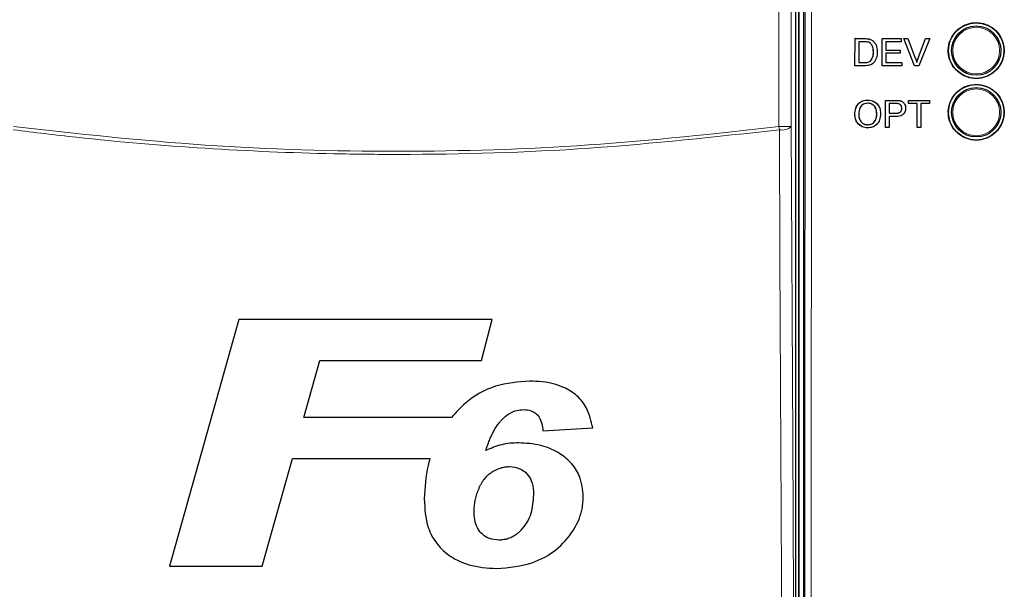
# Model space of a CAD drawing. Header units: millimetres. Extents: x 5 to 418, y 2 to 292.
# Tile 26 of 89: x 108 to 121, y 185 to 193. Entities that reach past the tile are written whole.
import ezdxf

# ---------------------------------------------------------------- set-up
doc = ezdxf.new("R2010")
doc.units = ezdxf.units.MM

msp = doc.modelspace()

# ---------------------------------------------------------------- linework, layer by layer
at = {"color": 7, "linetype": 'Continuous', "lineweight": 25}
for p, q in [((118.2359, 194.3099), (118.2359, 175.4933)), ((118.3026, 194.3266), (118.3026, 175.4938)), ((118.1996, 175.5712), (118.1996, 194.232)), ((118.9985, 192.2054), (118.9991, 192.5718)), ((118.9991, 192.5718), (118.9986, 192.5723)), ((118.9991, 192.5718), (119.1244, 192.5718)), ((119.1891, 192.5665), (119.1886, 192.567)), ((119.3655, 192.5717), (119.365, 192.5722)), ((119.365, 192.2053), (119.3655, 192.5717)), ((119.3655, 192.5717), (119.6239, 192.5716)), ((119.6239, 192.5716), (119.6233, 192.5722)), ((119.6239, 192.5716), (119.6239, 192.5293)), ((119.6572, 192.5716), (119.6566, 192.5722)), ((119.8044, 192.2051), (119.6572, 192.5716)), ((119.6572, 192.5716), (119.7132, 192.5716)), ((119.7132, 192.5716), (119.7126, 192.5722)), ((119.7132, 192.5716), (119.8125, 192.3089)), ((119.8519, 192.3095), (119.9522, 192.5721)), ((119.8525, 192.3089), (119.9528, 192.5715)), ((120.0088, 192.5715), (119.8604, 192.2051)), ((119.9528, 192.5715), (119.9522, 192.5721)), ((119.9522, 192.5721), (120.0082, 192.5721)), ((119.9528, 192.5715), (120.0088, 192.5715)), ((120.0088, 192.5715), (120.0082, 192.5721)), ((119.0507, 192.5295), (119.0503, 192.2476)), ((119.125, 192.5295), (119.0507, 192.5295)), ((119.2424, 192.5402), (119.2419, 192.5407)), ((119.2493, 192.534), (119.2487, 192.5346)), ((119.4172, 192.5294), (119.417, 192.4167)), ((119.6239, 192.5293), (119.4172, 192.5294)), ((119.2478, 192.3913), (119.2473, 192.3918)), ((119.4169, 192.3744), (119.4167, 192.2475)), ((119.6095, 192.3743), (119.4169, 192.3744)), ((119.417, 192.4167), (119.6096, 192.4166)), ((119.6096, 192.4166), (119.609, 192.4171)), ((119.6096, 192.4166), (119.6095, 192.3743)), ((119.8525, 192.3089), (119.8519, 192.3095)), ((118.9985, 192.2054), (118.9981, 192.2058)), ((119.1298, 192.2053), (118.9985, 192.2054)), ((119.0503, 192.2476), (119.1258, 192.2476)), ((119.2124, 192.2735), (119.2119, 192.274)), ((119.365, 192.2053), (119.3645, 192.2057)), ((119.6327, 192.2052), (119.365, 192.2053)), ((119.4167, 192.2475), (119.6328, 192.2475)), ((119.6328, 192.2475), (119.6323, 192.248)), ((119.6328, 192.2475), (119.6327, 192.2052)), ((119.8044, 192.2051), (119.8038, 192.2057)), ((119.8604, 192.2051), (119.8044, 192.2051)), ((119.1713, 191.7416), (119.1705, 191.7422)), ((119.4096, 191.564), (119.4098, 191.7376)), ((119.4106, 191.7369), (119.4098, 191.7376)), ((119.4098, 191.7376), (119.5444, 191.7376)), ((119.4099, 191.3705), (119.4106, 191.7369)), ((119.4106, 191.7369), (119.5451, 191.7369)), ((119.4621, 191.6946), (119.4619, 191.5631)), ((119.5496, 191.6946), (119.4621, 191.6946)), ((119.5994, 191.7335), (119.5987, 191.7341)), ((119.6506, 191.7107), (119.6498, 191.7114)), ((119.7197, 191.7011), (119.7198, 191.7376)), ((119.7205, 191.6946), (119.7197, 191.6953)), ((119.7205, 191.7369), (119.7198, 191.7376)), ((119.7198, 191.7376), (120.0063, 191.7376)), ((119.7205, 191.6946), (119.7205, 191.7369)), ((119.7205, 191.7369), (120.007, 191.7369)), ((119.8379, 191.6946), (119.7205, 191.6946)), ((119.8373, 191.3705), (119.8379, 191.6946)), ((119.8895, 191.6946), (119.889, 191.3705)), ((120.0069, 191.6946), (119.8895, 191.6946)), ((120.007, 191.7369), (120.0063, 191.7376)), ((120.007, 191.7369), (120.0069, 191.6946)), ((118.997, 191.5489), (118.9962, 191.5495)), ((119.2928, 191.5535), (119.2921, 191.5541)), ((119.4619, 191.5208), (119.4616, 191.3705)), ((119.4619, 191.5631), (119.5503, 191.5631)), ((119.5516, 191.5208), (119.4619, 191.5208)), ((119.6311, 191.6301), (119.6304, 191.6308)), ((119.1703, 191.4081), (119.1696, 191.4087)), ((119.4099, 191.3705), (119.4093, 191.3711)), ((119.4616, 191.3705), (119.4099, 191.3705)), ((119.8373, 191.3705), (119.8367, 191.3711)), ((119.889, 191.3705), (119.8373, 191.3705)), ((110.6767, 188.7777), (109.7412, 185.4444)), ((114.1001, 188.7777), (110.6767, 188.7777)), ((113.9532, 188.2222), (114.1001, 188.7777)), ((111.5547, 187.4529), (111.7711, 188.2222)), ((111.7711, 188.2222), (113.9532, 188.2222)), ((113.5485, 187.4529), (111.5547, 187.4529)), ((114.7838, 187.2713), (115.4569, 187.3119)), ((110.9918, 185.4444), (111.3991, 186.8974)), ((111.3991, 186.8974), (113.2563, 186.8974)), ((109.7412, 185.4444), (110.9918, 185.4444))]:
    msp.add_line(p, q, dxfattribs=at)
at = {"color": 7, "linetype": 'Continuous', "lineweight": 18}
for p, q in [((118.2432, 175.4933), (118.2432, 194.3099)), ((117.9719, 191.3834), (117.9719, 194.1709)), ((118.1385, 194.1709), (118.1385, 191.3834)), ((119.1244, 192.5718), (119.1239, 192.5723)), ((119.1258, 192.2476), (119.1253, 192.2481)), ((119.5451, 191.7369), (119.5444, 191.7376)), ((119.5503, 191.5631), (119.5496, 191.5637)), ((117.9775, 191.3403), (117.9719, 191.3834)), ((118.1385, 191.3834), (117.9719, 191.3834))]:
    msp.add_line(p, q, dxfattribs=at)
at = {"color": 7, "linetype": 'Continuous', "lineweight": 18, "flags": 128}
for points in [[(118.1385, 191.3834), (118.1584, 187.1414), (118.1784, 182.8775)], [(118.0174, 182.8344), (118.0159, 183.1563), (118.0099, 184.4441), (117.9857, 189.5952), (117.9775, 191.3403)]]:
    msp.add_lwpolyline(points, dxfattribs=at)
at = {"color": 7, "linetype": 'Continuous', "lineweight": 25}
for centre, radius in [((120.6359, 192.4099), 0.375), ((120.6359, 192.4099), 0.3333), ((120.6359, 191.5766), 0.375), ((120.6359, 191.5766), 0.3333)]:
    msp.add_circle(centre, radius, dxfattribs=at)
at = {"color": 7, "linetype": 'Continuous', "lineweight": 18}
for centre in [(120.6359, 192.4099), (120.6359, 191.5766)]:
    msp.add_circle(centre, 0.3158, dxfattribs=at)
msp.add_arc((118.0121, 191.5334), 0.1962, 259.84532, 310.1364, dxfattribs=at)
for points, knots in [([(118.3106, 175.4537), (118.3123, 177.0268), (118.3157, 180.1732), (118.3199, 184.8964), (118.3234, 189.622), (118.3251, 192.774), (118.326, 194.35)], [0, 0, 0, 0, 0.24994801, 0.4999168, 0.749948, 1, 1, 1, 1]), ([(118.4122, 194.3477), (118.4121, 194.2921), (118.412, 194.0145), (118.4114, 192.8483), (118.4097, 189.9609), (118.4066, 185.5198), (118.4021, 180.3858), (118.3985, 177.0298), (118.3968, 175.4483)], [0, 0, 0, 0, 0.00880859, 0.04404297, 0.18498094, 0.46685965, 0.74876819, 1, 1, 1, 1]), ([(107.6333, 191.3834), (108.495, 191.2883), (110.222, 191.0977), (112.8176, 191.0266), (115.4074, 191.1), (117.1159, 191.2888), (117.9719, 191.3834)], [0, 0, 0, 0, 0.2508222, 0.5026819, 0.7508343, 1, 1, 1, 1]), ([(117.9775, 191.3403), (117.124, 191.2461), (115.4138, 191.0574), (113.4021, 190.9993), (111.6701, 191.0159), (110.2195, 191.0786), (108.7752, 191.2001), (107.913, 191.3054), (107.6277, 191.3403)], [0, 0, 0, 0, 0.24814358, 0.4972894, 0.58114341, 0.7488807, 0.91692928, 1, 1, 1, 1])]:
    msp.add_open_spline(points, degree=3, knots=knots, dxfattribs=at)
at = {"color": 7, "linetype": 'Continuous', "lineweight": 25}
for points, knots in [([(120.3687, 192.677), (120.3417, 192.6441), (120.2877, 192.5783), (120.2537, 192.4526), (120.2606, 192.3243), (120.3102, 192.205), (120.3964, 192.1089), (120.5097, 192.0466), (120.6373, 192.0255), (120.7647, 192.0478), (120.8774, 192.111), (120.9628, 192.2079), (121.0113, 192.3274), (121.0175, 192.4562), (120.9808, 192.5799), (120.9052, 192.6846), (120.7991, 192.7584), (120.6743, 192.7929), (120.5457, 192.7838), (120.4404, 192.7402), (120.3887, 192.6946), (120.3687, 192.677)], [0, 0, 0, 0, 0.053566, 0.1071314, 0.1607186, 0.214375, 0.2681131, 0.3219118, 0.3757251, 0.4295001, 0.4831988, 0.5368148, 0.5903782, 0.6439436, 0.697567, 0.7512791, 0.8050701, 0.8588935, 0.9126879, 0.9664063, 1, 1, 1, 1]), ([(119.1238, 192.5724), (119.136, 192.5723), (119.1577, 192.5722), (119.1791, 192.5686), (119.1885, 192.567)], [0, 0, 0, 0, 0.560174, 1, 1, 1, 1]), ([(119.1244, 192.5718), (119.1366, 192.5717), (119.1583, 192.5716), (119.1797, 192.568), (119.1891, 192.5665)], [0, 0, 0, 0, 0.560174, 1, 1, 1, 1]), ([(119.1885, 192.567), (119.1994, 192.5639), (119.2188, 192.5584), (119.2348, 192.5462), (119.2418, 192.5408)], [0, 0, 0, 0, 0.5598465, 1, 1, 1, 1]), ([(119.1856, 192.5219), (119.1744, 192.5246), (119.1545, 192.5295), (119.134, 192.5295), (119.125, 192.5295)], [0, 0, 0, 0, 0.5592546, 1, 1, 1, 1]), ([(119.2478, 192.3913), (119.2462, 192.4204), (119.244, 192.4609), (119.2148, 192.5047), (119.1953, 192.5162), (119.1856, 192.5219)], [0, 0, 0, 0, 0.5591497, 0.7800403, 1, 1, 1, 1]), ([(119.1891, 192.5665), (119.2, 192.5634), (119.2194, 192.5578), (119.2354, 192.5456), (119.2424, 192.5402)], [0, 0, 0, 0, 0.5598465, 1, 1, 1, 1]), ([(119.2472, 192.3919), (119.2452, 192.4204), (119.2424, 192.4603), (119.2208, 192.4978), (119.2105, 192.5048), (119.2094, 192.5055)], [0, 0, 0, 0, 0.6949859, 0.9695382, 1, 1, 1, 1]), ([(119.2424, 192.5402), (119.2532, 192.5291), (119.2747, 192.5068), (119.2955, 192.4544), (119.298, 192.4147), (119.2995, 192.3905)], [0, 0, 0, 0, 0.279769, 0.5599289, 1, 1, 1, 1]), ([(119.2995, 192.3905), (119.2976, 192.3637), (119.2938, 192.3104), (119.2564, 192.2414), (119.1931, 192.2079), (119.1509, 192.2062), (119.1298, 192.2053)], [0, 0, 0, 0, 0.28084, 0.5599517, 0.7790685, 1, 1, 1, 1]), ([(119.2118, 192.2741), (119.2241, 192.2944), (119.2461, 192.3308), (119.2469, 192.3731), (119.2472, 192.3919)], [0, 0, 0, 0, 0.5574522, 1, 1, 1, 1]), ([(119.2124, 192.2735), (119.2247, 192.2938), (119.2467, 192.3302), (119.2475, 192.3726), (119.2478, 192.3913)], [0, 0, 0, 0, 0.5574522, 1, 1, 1, 1]), ([(119.8125, 192.3089), (119.8165, 192.298), (119.8238, 192.2785), (119.8298, 192.2585), (119.8325, 192.2497)], [0, 0, 0, 0, 0.5599982, 1, 1, 1, 1]), ([(119.8319, 192.2503), (119.8353, 192.2615), (119.8413, 192.2814), (119.8486, 192.3009), (119.8519, 192.3095)], [0, 0, 0, 0, 0.5599723, 1, 1, 1, 1]), ([(119.8325, 192.2497), (119.8359, 192.2609), (119.8419, 192.2808), (119.8492, 192.3003), (119.8525, 192.3089)], [0, 0, 0, 0, 0.5599723, 1, 1, 1, 1]), ([(119.1252, 192.2482), (119.143, 192.2482), (119.1747, 192.2482), (119.2005, 192.2662), (119.2118, 192.2741)], [0, 0, 0, 0, 0.561861, 1, 1, 1, 1]), ([(119.1258, 192.2476), (119.1436, 192.2476), (119.1753, 192.2476), (119.2011, 192.2656), (119.2124, 192.2735)], [0, 0, 0, 0, 0.561861, 1, 1, 1, 1]), ([(120.3689, 191.8432), (120.3419, 191.8103), (120.288, 191.7446), (120.2542, 191.619), (120.2611, 191.4909), (120.3108, 191.3718), (120.3969, 191.2758), (120.5101, 191.2137), (120.6376, 191.1926), (120.7648, 191.215), (120.8773, 191.2782), (120.9625, 191.375), (121.0108, 191.4945), (121.017, 191.6231), (120.9802, 191.7466), (120.9047, 191.8511), (120.7987, 191.9247), (120.674, 191.9592), (120.5455, 191.95), (120.4404, 191.9063), (120.3888, 191.8607), (120.3689, 191.8432)], [0, 0, 0, 0, 0.053563, 0.1071253, 0.1607129, 0.2143741, 0.2681195, 0.3219247, 0.375741, 0.4295142, 0.4832069, 0.5368154, 0.590373, 0.6439371, 0.697564, 0.7512832, 0.8050816, 0.8589094, 0.9127032, 0.9664164, 1, 1, 1, 1]), ([(118.9962, 191.5495), (118.9981, 191.577), (119.0018, 191.6318), (119.0447, 191.6985), (119.1059, 191.737), (119.149, 191.7405), (119.1705, 191.7422)], [0, 0, 0, 0, 0.2805704, 0.5595746, 0.7795608, 1, 1, 1, 1]), ([(118.997, 191.5489), (118.9988, 191.5764), (119.0025, 191.6312), (119.0454, 191.6978), (119.1066, 191.7364), (119.1497, 191.7399), (119.1713, 191.7416)], [0, 0, 0, 0, 0.2805704, 0.5595746, 0.7795608, 1, 1, 1, 1]), ([(119.1715, 191.6993), (119.1509, 191.6966), (119.1098, 191.691), (119.0533, 191.6357), (119.0504, 191.5814), (119.0486, 191.5483)], [0, 0, 0, 0, 0.2801277, 0.5596529, 1, 1, 1, 1]), ([(119.1705, 191.7422), (119.198, 191.7395), (119.2508, 191.7342), (119.2872, 191.696), (119.3046, 191.6777)], [0, 0, 0, 0, 0.52108185, 1, 1, 1, 1]), ([(119.1713, 191.7416), (119.1982, 191.7384), (119.2521, 191.7321), (119.3113, 191.6803), (119.3403, 191.6165), (119.3431, 191.5743), (119.3445, 191.5531)], [0, 0, 0, 0, 0.2795644, 0.5585841, 0.7790872, 1, 1, 1, 1]), ([(119.2928, 191.5535), (119.2916, 191.5735), (119.2892, 191.6134), (119.2618, 191.6638), (119.2186, 191.6944), (119.1872, 191.6977), (119.1715, 191.6993)], [0, 0, 0, 0, 0.2807967, 0.5600682, 0.779984, 1, 1, 1, 1]), ([(119.2921, 191.5541), (119.2908, 191.574), (119.2882, 191.6135), (119.2633, 191.6636), (119.2347, 191.68), (119.2235, 191.6865)], [0, 0, 0, 0, 0.3792008, 0.756342, 1, 1, 1, 1]), ([(119.5444, 191.7376), (119.5546, 191.7375), (119.5728, 191.7374), (119.5908, 191.7351), (119.5987, 191.7341)], [0, 0, 0, 0, 0.5601005, 1, 1, 1, 1]), ([(119.5451, 191.7369), (119.5553, 191.7369), (119.5735, 191.7368), (119.5915, 191.7345), (119.5994, 191.7335)], [0, 0, 0, 0, 0.5601005, 1, 1, 1, 1]), ([(119.5918, 191.6914), (119.584, 191.6926), (119.57, 191.6947), (119.5558, 191.6947), (119.5496, 191.6946)], [0, 0, 0, 0, 0.5595849, 1, 1, 1, 1]), ([(119.6311, 191.6301), (119.6307, 191.6374), (119.6298, 191.6521), (119.6208, 191.6707), (119.6079, 191.6849), (119.5972, 191.6892), (119.5918, 191.6914)], [0, 0, 0, 0, 0.2802608, 0.5600775, 0.7801497, 1, 1, 1, 1]), ([(119.5987, 191.7341), (119.6125, 191.7315), (119.6318, 191.7279), (119.6445, 191.7137), (119.6482, 191.7097)], [0, 0, 0, 0, 0.7160888, 1, 1, 1, 1]), ([(119.5994, 191.7335), (119.6127, 191.7302), (119.6392, 191.7238), (119.6664, 191.6956), (119.6806, 191.6635), (119.682, 191.6422), (119.6828, 191.6316)], [0, 0, 0, 0, 0.280013, 0.5589104, 0.7793956, 1, 1, 1, 1]), ([(119.6304, 191.6308), (119.6299, 191.638), (119.6289, 191.6526), (119.6211, 191.6704), (119.6127, 191.6783), (119.6096, 191.6811)], [0, 0, 0, 0, 0.3886713, 0.7767266, 1, 1, 1, 1]), ([(119.0802, 191.3936), (119.0629, 191.4053), (119.0283, 191.4289), (119.0018, 191.4878), (118.9981, 191.5289), (118.9962, 191.5495)], [0, 0, 0, 0, 0.3325502, 0.6661656, 1, 1, 1, 1]), ([(119.1704, 191.3658), (119.144, 191.3689), (119.0911, 191.3749), (119.0326, 191.425), (119.0023, 191.4867), (118.9987, 191.5282), (118.997, 191.5489)], [0, 0, 0, 0, 0.2796, 0.5587653, 0.7793103, 1, 1, 1, 1]), ([(119.0486, 191.5483), (119.0498, 191.5287), (119.0522, 191.4896), (119.0817, 191.4417), (119.1242, 191.4125), (119.1549, 191.4096), (119.1703, 191.4081)], [0, 0, 0, 0, 0.2806566, 0.559885, 0.7798492, 1, 1, 1, 1]), ([(119.1696, 191.4087), (119.1896, 191.4113), (119.2298, 191.4164), (119.2715, 191.4583), (119.2898, 191.5069), (119.2914, 191.5384), (119.2921, 191.5541)], [0, 0, 0, 0, 0.2791002, 0.558192, 0.7788064, 1, 1, 1, 1]), ([(119.1703, 191.4081), (119.1904, 191.4107), (119.2306, 191.4158), (119.2723, 191.4577), (119.2906, 191.5063), (119.2921, 191.5378), (119.2928, 191.5535)], [0, 0, 0, 0, 0.2791002, 0.558192, 0.7788064, 1, 1, 1, 1]), ([(119.3445, 191.5531), (119.3421, 191.5263), (119.3374, 191.4727), (119.2947, 191.4076), (119.2335, 191.3719), (119.1915, 191.3679), (119.1704, 191.3658)], [0, 0, 0, 0, 0.280353, 0.5595023, 0.7796353, 1, 1, 1, 1]), ([(119.5496, 191.5637), (119.5608, 191.5641), (119.5831, 191.5649), (119.6132, 191.5782), (119.6285, 191.6043), (119.6298, 191.6219), (119.6304, 191.6308)], [0, 0, 0, 0, 0.2814007, 0.5597529, 0.7793558, 1, 1, 1, 1]), ([(119.5503, 191.5631), (119.5615, 191.5635), (119.5838, 191.5643), (119.614, 191.5775), (119.6293, 191.6036), (119.6305, 191.6213), (119.6311, 191.6301)], [0, 0, 0, 0, 0.2814007, 0.5597529, 0.7793558, 1, 1, 1, 1]), ([(119.6828, 191.6316), (119.6808, 191.6133), (119.6769, 191.5767), (119.63, 191.5238), (119.5814, 191.522), (119.5516, 191.5208)], [0, 0, 0, 0, 0.2807512, 0.5597085, 1, 1, 1, 1]), ([(119.1164, 191.4223), (119.1191, 191.4204), (119.1343, 191.4096), (119.1536, 191.4091), (119.1696, 191.4087)], [0, 0, 0, 0, 0.1780865, 1, 1, 1, 1]), ([(114.603, 187.9444), (114.4474, 187.9323), (114.1346, 187.908), (113.7718, 187.7022), (113.609, 187.5204), (113.5485, 187.4529)], [0, 0, 0, 0, 0.3837768, 0.7711572, 1, 1, 1, 1]), ([(115.4569, 187.3119), (115.4359, 187.4038), (115.3993, 187.5643), (115.2512, 187.7544), (115.0438, 187.8834), (114.8173, 187.9377), (114.6603, 187.9426), (114.603, 187.9444)], [0, 0, 0, 0, 0.242898, 0.4237478, 0.6045665, 0.8558512, 1, 1, 1, 1]), ([(114.2685, 187.4616), (114.2866, 187.4761), (114.3351, 187.5149), (114.423, 187.5533), (114.4932, 187.5578), (114.5239, 187.5598)], [0, 0, 0, 0, 0.251222, 0.6721781, 1, 1, 1, 1]), ([(114.5239, 187.5598), (114.5566, 187.5576), (114.6136, 187.5537), (114.6857, 187.5147), (114.7404, 187.4546), (114.7711, 187.3691), (114.7795, 187.3043), (114.7838, 187.2713)], [0, 0, 0, 0, 0.2181803, 0.3806491, 0.5437188, 0.7674666, 1, 1, 1, 1]), ([(114.0126, 187.0079), (114.019, 187.028), (114.0319, 187.0684), (114.0538, 187.1282), (114.0786, 187.1871), (114.1019, 187.2357), (114.1277, 187.2839), (114.1507, 187.322), (114.1747, 187.3565), (114.1952, 187.3838), (114.2187, 187.4129), (114.2451, 187.4398), (114.2621, 187.4556), (114.2685, 187.4616)], [0, 0, 0, 0, 0.1211178, 0.2424227, 0.3641111, 0.486115, 0.5492169, 0.6756654, 0.7391609, 0.7877477, 0.8689502, 0.9507467, 1, 1, 1, 1]), ([(114.4543, 187.111), (114.4161, 187.1097), (114.3395, 187.1071), (114.1881, 187.0819), (114.0827, 187.0375), (114.0126, 187.0079)], [0, 0, 0, 0, 0.2505674, 0.5016458, 1, 1, 1, 1]), ([(115.3287, 186.3799), (115.3197, 186.4786), (115.3043, 186.6485), (115.1658, 186.8534), (114.9844, 186.9939), (114.7424, 187.0946), (114.5553, 187.1053), (114.4543, 187.111)], [0, 0, 0, 0, 0.2335403, 0.4017202, 0.5694332, 0.7676612, 1, 1, 1, 1]), ([(113.2563, 186.8974), (113.2479, 186.867), (113.1985, 186.6901), (113.1891, 186.5062), (113.1813, 186.3538)], [0, 0, 0, 0, 0.1717276, 1, 1, 1, 1]), ([(113.8543, 186.1821), (113.855, 186.2068), (113.8563, 186.2564), (113.8678, 186.3309), (113.8864, 186.4048), (113.9075, 186.4663), (113.9285, 186.5153), (113.947, 186.5524), (113.9684, 186.5884), (113.9915, 186.6208), (114.0233, 186.6587), (114.0586, 186.6911), (114.098, 186.7181), (114.1393, 186.7422), (114.1831, 186.762), (114.2257, 186.7757), (114.263, 186.7849), (114.2979, 186.7889), (114.3243, 186.7901), (114.3331, 186.7905)], [0, 0, 0, 0, 0.0875064, 0.175477, 0.2655412, 0.3562736, 0.40443, 0.4527439, 0.50171, 0.550985, 0.5916367, 0.674051, 0.7159897, 0.7565998, 0.8386395, 0.8801585, 0.9098451, 0.9697943, 1, 1, 1, 1]), ([(114.3331, 186.7905), (114.3806, 186.7852), (114.4688, 186.7752), (114.5715, 186.6984), (114.6373, 186.5903), (114.6541, 186.4895), (114.6553, 186.4257), (114.6556, 186.4104)], [0, 0, 0, 0, 0.2466372, 0.4576364, 0.6531619, 0.9172678, 1, 1, 1, 1]), ([(113.1813, 186.3538), (113.1878, 186.2225), (113.1985, 186.0071), (113.3421, 185.7374), (113.5368, 185.5635), (113.8145, 185.4369), (114.0311, 185.4214), (114.1578, 185.4123)], [0, 0, 0, 0, 0.2577792, 0.422516, 0.5870403, 0.7585544, 1, 1, 1, 1]), ([(114.1578, 185.4123), (114.3249, 185.4274), (114.6112, 185.4532), (114.9707, 185.6519), (115.1949, 185.9038), (115.3143, 186.1598), (115.3247, 186.3192), (115.3287, 186.3799)], [0, 0, 0, 0, 0.2923013, 0.501145, 0.7100044, 0.88957, 1, 1, 1, 1]), ([(114.6556, 186.4104), (114.65, 186.3249), (114.6416, 186.1964), (114.572, 186.0344), (114.5157, 185.9651), (114.4868, 185.9297)], [0, 0, 0, 0, 0.4920825, 0.7400991, 1, 1, 1, 1]), ([(114.1874, 185.7969), (114.1442, 185.8009), (114.0653, 185.8082), (113.9659, 185.868), (113.8923, 185.9559), (113.8588, 186.0671), (113.8558, 186.1458), (113.8543, 186.1821)], [0, 0, 0, 0, 0.2189956, 0.4008855, 0.5829924, 0.8075343, 1, 1, 1, 1]), ([(114.4868, 185.9297), (114.482, 185.9247), (114.4673, 185.91), (114.4468, 185.891), (114.4212, 185.8711), (114.396, 185.8544), (114.3655, 185.8371), (114.3332, 185.8223), (114.3037, 185.8127), (114.2738, 185.8057), (114.2463, 185.8004), (114.2158, 185.7975), (114.1969, 185.7971), (114.1874, 185.7969)], [0, 0, 0, 0, 0.0623382, 0.187199, 0.2499098, 0.3524756, 0.4560755, 0.5613924, 0.668223, 0.7297464, 0.8327776, 0.9160938, 1, 1, 1, 1])]:
    msp.add_open_spline(points, degree=3, knots=knots, dxfattribs=at)

doc.saveas('drawing.dxf')
